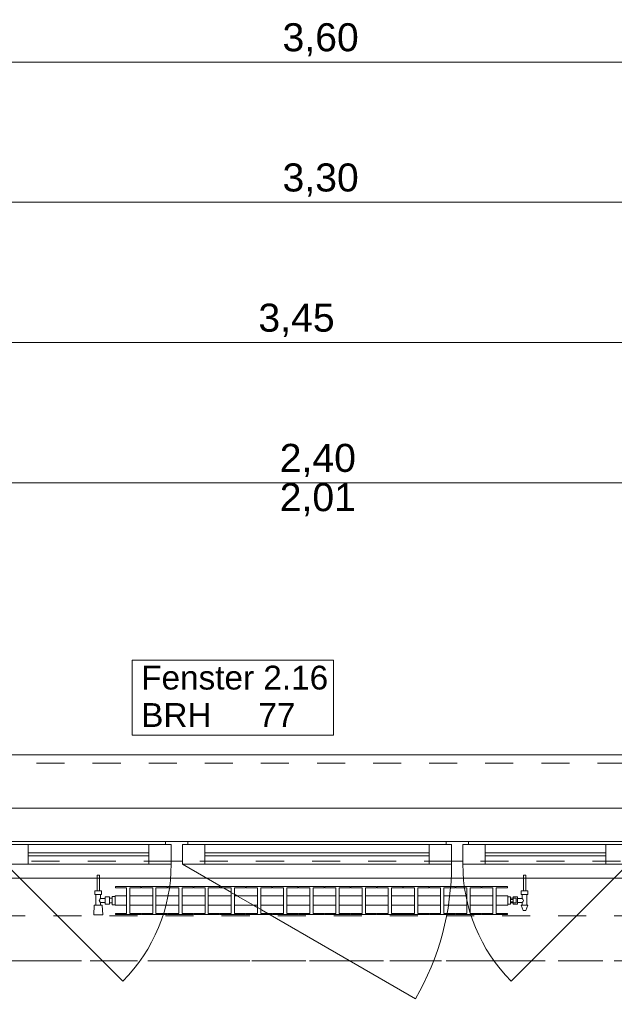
# Model space of a CAD drawing. Header units: metres. Extents: x -4 to 100, y -11 to 17.
# Tile 129 of 256: x 4.86 to 6.98, y 12.99 to 16.51. Entities that reach past the tile are written whole.
import ezdxf

# ---------------------------------------------------------------- set-up
doc = ezdxf.new("R2010")
doc.units = ezdxf.units.M
doc.header["$MEASUREMENT"] = 0
for name, pattern in [('Achse', [0.2, 0.1, -0.05, 0, -0.05]), ('Strichlinie doppelt', [0.546806, 0.264583, -0.105833, 0.070556, -0.105833]), ('Strichlinie eng', [0.115, 0.075, -0.04]), ('Untersicht', [0.1, 0.075, -0.025]), ('Wipeout_Contour', [1, 0, -1])]:
    doc.linetypes.add(name, pattern=pattern)
for name, color, linetype in [('152 - Bemaßung_ Beschriftung.Ausbau', 7, 'Continuous'), ('451 - Universal.Achsen Raster', 7, 'Continuous'), ('603 - Struktur.Bodenplatte_ Decke Roh', 7, 'Continuous'), ('604 - Struktur.Wand Aussen', 7, 'Continuous'), ('608 - Struktur.Träger', 7, 'Continuous'), ('650 - Abdeckung.Fußboden Aufbau', 7, 'Continuous'), ('801 - HKLSE.Heizung_ Klima_ Lüftung', 7, 'Continuous'), ('Neubau_653 - Abdeckung.TB Verkofferung', 7, 'Continuous')]:
    doc.layers.add(name, color=color, linetype=linetype)
doc.styles.add('ERSTELLTER_STIL_2', font='txt')
doc.dimstyles.new('ERSTELLTER_STIL__14', dxfattribs={"dimtxt": 0.1, "dimasz": 0.0532, "dimexe": 0.18, "dimexo": 0.0625, "dimgap": 0, "dimtad": 1, "dimtih": 1, "dimtoh": 1, "dimzin": 0, "dimdsep": 46, "dimtxsty": 'ERSTELLTER_STIL_2', "dimblk": 'ARROWHEAD_2', "dimblk1": 'ARROWHEAD_2', "dimblk2": 'ARROWHEAD_2', "dimcen": 0.09, "dimse1": 1, "dimse2": 1, "dimclrd": 256, "dimclre": 256, "dimclrt": 256, "dimazin": 0, "dimtfac": 1, "dimtdec": 4, "dimtmove": 0, "dimatfit": 3, "dimfxl": 1, "dimtolj": 1, "dimtzin": 0, "dimarcsym": 0})
doc.dimstyles.new('ERSTELLTER_STIL__3', dxfattribs={"dimtxt": 0.1, "dimasz": 0.0532, "dimexe": 0.18, "dimexo": 0.0625, "dimgap": 0, "dimtad": 1, "dimzin": 0, "dimdsep": 46, "dimtxsty": 'ERSTELLTER_STIL_2', "dimblk": 'ARROWHEAD_2', "dimblk1": 'ARROWHEAD_2', "dimblk2": 'ARROWHEAD_2', "dimcen": 0.09, "dimse1": 1, "dimse2": 1, "dimclrd": 7, "dimclre": 7, "dimclrt": 7, "dimazin": 0, "dimtfac": 1, "dimtdec": 4, "dimtmove": 0, "dimatfit": 3, "dimfxl": 1, "dimtolj": 1, "dimtzin": 0, "dimarcsym": 0})
doc.dimstyles.new('ERSTELLTER_STIL__5', dxfattribs={"dimtxt": 0.1, "dimasz": 0.0532, "dimexe": 0.18, "dimexo": 0.0625, "dimgap": 0, "dimtad": 1, "dimtih": 1, "dimtoh": 1, "dimzin": 0, "dimdsep": 46, "dimtxsty": 'ERSTELLTER_STIL_2', "dimblk": 'ARROWHEAD_2', "dimblk1": 'ARROWHEAD_2', "dimblk2": 'ARROWHEAD_2', "dimcen": 0.09, "dimse1": 1, "dimse2": 1, "dimclrd": 7, "dimclre": 7, "dimclrt": 7, "dimazin": 0, "dimtfac": 1, "dimtdec": 4, "dimtmove": 0, "dimatfit": 3, "dimfxl": 1, "dimtolj": 1, "dimtzin": 0, "dimarcsym": 0})

# ---------------------------------------------------------------- blocks, each defined once
blk = doc.blocks.new('*D285')
at = {"layer": '152 - Bemaßung_ Beschriftung.Ausbau', "color": 7, "linetype": 'Continuous', "lineweight": 5}
for p, q in [((4.7402, 14.89), (4.6998, 14.82)), ((4.72, 14.8025), (4.72, 14.9075)), ((7.1402, 14.89), (7.0998, 14.82)), ((7.12, 14.8025), (7.12, 14.9075)), ((3.52, 14.855), (4.72, 14.855)), ((4.72, 14.855), (7.12, 14.855)), ((7.12, 14.855), (8.32, 14.855))]:
    blk.add_line(p, q, dxfattribs=at)
at = {"layer": '152 - Bemaßung_ Beschriftung.Ausbau', "color": 7, "lineweight": 5, "char_height": 0.1, "attachment_point": 7, "style": 'ERSTELLTER_STIL_2'}
for s, insert in [('\\A1;{\\pql;\\fArial|b0|i0|c0|p38;2,40}', (5.787, 14.875)), ('\\A1;{\\pql;\\fArial|b0|i0|c0|p38;2,01}', (5.787, 14.735))]:
    blk.add_mtext(s, dxfattribs=dict(at, insert=insert))
blk = doc.blocks.new('ARROWHEAD_2')
at = {"color": 0, "linetype": 'Continuous', "lineweight": 0}
for p, q in [((0, 0), (-1, 0)), ((-0.378, -0.655), (0.378, 0.655))]:
    blk.add_line(p, q, dxfattribs=at)
blk = doc.blocks.new('*D320')
at = {"layer": '152 - Bemaßung_ Beschriftung.Ausbau', "color": 7, "linetype": 'Continuous', "lineweight": 5}
for p, q in [((4.2152, 15.39), (4.1748, 15.32)), ((4.195, 15.3025), (4.195, 15.4075)), ((7.6652, 15.39), (7.6248, 15.32)), ((7.645, 15.3025), (7.645, 15.4075)), ((4.045, 15.355), (4.195, 15.355)), ((4.195, 15.355), (7.645, 15.355)), ((7.645, 15.355), (7.795, 15.355))]:
    blk.add_line(p, q, dxfattribs=at)
at = {"layer": '152 - Bemaßung_ Beschriftung.Ausbau', "color": 7, "lineweight": 5, "char_height": 0.1, "attachment_point": 7, "style": 'ERSTELLTER_STIL_2'}
for s, insert in [('\\A1;{\\pql;\\fArial|b0|i0|c0|p38;3,45}', (5.7111, 15.375)), ('\\A1;{\\pql;\\fArial|b0|i0|c0|p38;15}', (7.473, 15.375))]:
    blk.add_mtext(s, dxfattribs=dict(at, insert=insert))
blk = doc.blocks.new('*D357')
at = {"layer": '152 - Bemaßung_ Beschriftung.Ausbau', "color": 7, "linetype": 'Continuous', "lineweight": 5}
for p, q in [((4.28, 15.8025), (4.28, 15.9075)), ((7.58, 15.8025), (7.58, 15.9075)), ((4.3002, 15.89), (4.2598, 15.82)), ((7.6002, 15.89), (7.5598, 15.82)), ((3.98, 15.855), (4.28, 15.855)), ((4.28, 15.855), (7.58, 15.855)), ((7.58, 15.855), (7.88, 15.855))]:
    blk.add_line(p, q, dxfattribs=at)
at = {"layer": '152 - Bemaßung_ Beschriftung.Ausbau', "color": 7, "lineweight": 5, "insert": (5.797, 15.875), "char_height": 0.1, "attachment_point": 7, "style": 'ERSTELLTER_STIL_2'}
blk.add_mtext('\\A1;{\\pql;\\fArial|b0|i0|c0|p38;3,30}', dxfattribs=at)
blk = doc.blocks.new('*D395')
at = {"layer": '152 - Bemaßung_ Beschriftung.Ausbau', "color": 160, "linetype": 'Continuous', "lineweight": 5, "true_color": 0x3232ff}
for p, q in [((4.13, 16.3025), (4.13, 16.4075)), ((4.1502, 16.39), (4.1098, 16.32)), ((7.7502, 16.39), (7.7098, 16.32)), ((0.53, 16.355), (4.13, 16.355)), ((4.13, 16.355), (7.73, 16.355))]:
    blk.add_line(p, q, dxfattribs=at)
at = {"layer": '152 - Bemaßung_ Beschriftung.Ausbau', "color": 160, "lineweight": 5, "true_color": 0x3232ff, "insert": (5.797, 16.375), "char_height": 0.1, "attachment_point": 7, "style": 'ERSTELLTER_STIL_2'}
blk.add_mtext('\\A1;{\\pql;\\fArial|b0|i0|c0|p38;3,60}', dxfattribs=at)
blk = doc.blocks.new('*D396')
at = {"layer": '152 - Bemaßung_ Beschriftung.Ausbau', "color": 160, "linetype": 'Continuous', "lineweight": 5, "true_color": 0x3232ff}
for p, q in [((7.73, 16.3025), (7.73, 16.4075)), ((11.33, 16.3025), (11.33, 16.4075)), ((7.7502, 16.39), (7.7098, 16.32)), ((11.3502, 16.39), (11.3098, 16.32)), ((4.13, 16.355), (7.73, 16.355)), ((7.73, 16.355), (11.33, 16.355)), ((11.33, 16.355), (14.93, 16.355))]:
    blk.add_line(p, q, dxfattribs=at)
at = {"layer": '152 - Bemaßung_ Beschriftung.Ausbau', "color": 160, "lineweight": 5, "true_color": 0x3232ff, "insert": (9.397, 16.375), "char_height": 0.1, "attachment_point": 7, "style": 'ERSTELLTER_STIL_2'}
blk.add_mtext('\\A1;{\\pql;\\fArial|b0|i0|c0|p38;3,60}', dxfattribs=at)
blk = doc.blocks.new('*D424')
at = {"layer": '152 - Bemaßung_ Beschriftung.Ausbau', "color": 7, "linetype": 'Continuous', "lineweight": 5}
for p, q in [((-1.71, 13.4752), (-1.64, 13.4348)), ((-1.675, 8.2275), (-1.675, 13.455)), ((-1.6225, 8.2275), (-1.7275, 8.2275)), ((-1.71, 8.2477), (-1.64, 8.2073)), ((-1.675, 8.0775), (-1.675, 8.2275))]:
    blk.add_line(p, q, dxfattribs=at)
at = {"layer": '152 - Bemaßung_ Beschriftung.Ausbau', "color": 7, "lineweight": 5, "insert": (-1.6756, 10.6581), "char_height": 0.1, "attachment_point": 7, "rotation": 90, "style": 'ERSTELLTER_STIL_2'}
blk.add_mtext('\\A1;{\\pql;\\fArial|b0|i0|c0|p38;5,22\\fArial|b0|i0|c0|p38;\\A1{\\H.66x;\\S75^  ;}}', dxfattribs=at)

msp = doc.modelspace()

# ---------------------------------------------------------------- linework, layer by layer
at = {"layer": '451 - Universal.Achsen Raster', "color": 160, "linetype": 'Strichlinie doppelt', "lineweight": 9, "true_color": 0x3232ff}
msp.add_line((64.935, 13.15), (-3.175, 13.15), dxfattribs=at)
at = {"layer": '603 - Struktur.Bodenplatte_ Decke Roh', "color": 7, "linetype": 'Continuous', "lineweight": 18, "flags": 128}
msp.add_lwpolyline([(47.48, 13.695), (14.78, 13.695), (14.78, 13.455), (14.78, 13), (14.84, 13), (14.84, 8.585), (13.03, 8.585), (13.03, 8.725), (11.41, 8.725), (11.41, 13), (11.48, 13), (11.48, 13.455), (11.48, 13.695), (-0.015, 13.695)], dxfattribs=at)
at = {"layer": '604 - Struktur.Wand Aussen', "color": 7, "linetype": 'Continuous', "lineweight": 9}
msp.add_line((7.02, 13.885), (4.82, 13.885), dxfattribs=at)
at = {"layer": '604 - Struktur.Wand Aussen', "color": 7, "linetype": 'Strichlinie eng', "lineweight": 9}
msp.add_line((7.02, 13.855), (4.82, 13.855), dxfattribs=at)
at = {"layer": '604 - Struktur.Wand Aussen', "color": 7, "linetype": 'Continuous', "lineweight": 13}
for p, q in [((4.81, 13.565), (4.89, 13.565)), ((4.83, 13.575), (5.38, 13.575)), ((4.89, 13.565), (5.32, 13.565)), ((4.89, 13.565), (4.89, 13.495)), ((5.32, 13.495), (5.32, 13.565)), ((5.32, 13.565), (5.4, 13.565)), ((5.38, 13.565), (5.38, 13.575)), ((5.38, 13.575), (5.42, 13.575)), ((5.4, 13.565), (5.38, 13.565)), ((5.4, 13.505), (5.4, 13.565)), ((5.4, 13.565), (5.4, 13.495)), ((5.42, 13.575), (5.46, 13.575)), ((5.46, 13.565), (5.44, 13.565)), ((5.44, 13.565), (5.44, 13.505)), ((5.44, 13.495), (5.44, 13.565)), ((5.44, 13.565), (5.52, 13.565)), ((5.46, 13.575), (6.38, 13.575)), ((5.46, 13.575), (5.46, 13.565)), ((5.52, 13.565), (6.32, 13.565)), ((5.52, 13.565), (5.52, 13.495)), ((6.32, 13.495), (6.32, 13.565)), ((6.32, 13.565), (6.4, 13.565)), ((6.38, 13.565), (6.38, 13.575)), ((6.38, 13.575), (6.42, 13.575)), ((6.4, 13.565), (6.38, 13.565)), ((6.4, 13.505), (6.4, 13.565)), ((6.4, 13.565), (6.4, 13.495)), ((6.42, 13.575), (6.46, 13.575)), ((6.46, 13.565), (6.44, 13.565)), ((6.44, 13.565), (6.44, 13.505)), ((6.44, 13.495), (6.44, 13.565)), ((6.44, 13.565), (6.52, 13.565)), ((6.46, 13.575), (7.01, 13.575)), ((6.46, 13.575), (6.46, 13.565)), ((6.52, 13.565), (6.95, 13.565)), ((6.52, 13.565), (6.52, 13.495)), ((6.95, 13.495), (6.95, 13.565)), ((6.95, 13.565), (7.03, 13.565)), ((4.89, 13.535), (5.32, 13.535)), ((5.32, 13.525), (4.89, 13.525)), ((5.52, 13.535), (6.32, 13.535)), ((6.32, 13.525), (5.52, 13.525)), ((6.52, 13.535), (6.95, 13.535)), ((6.95, 13.525), (6.52, 13.525)), ((4.89, 13.495), (4.81, 13.495)), ((5.32, 13.495), (4.89, 13.495)), ((5.4, 13.495), (5.32, 13.495)), ((5.42, 13.505), (5.4, 13.505)), ((5.44, 13.505), (5.42, 13.505)), ((5.52, 13.495), (5.44, 13.495)), ((6.32, 13.495), (5.52, 13.495)), ((6.4, 13.495), (6.32, 13.495)), ((6.42, 13.505), (6.4, 13.505)), ((6.44, 13.505), (6.42, 13.505)), ((6.52, 13.495), (6.44, 13.495)), ((6.95, 13.495), (6.52, 13.495)), ((7.03, 13.495), (6.95, 13.495))]:
    msp.add_line(p, q, dxfattribs=at)
at = {"layer": '604 - Struktur.Wand Aussen', "color": 7, "linetype": 'Continuous', "lineweight": 9, "flags": 128}
msp.add_lwpolyline([(5.2606, 13.955), (5.9794, 13.955), (5.9794, 14.0886), (5.9794, 14.2221), (5.2606, 14.2221), (5.2606, 14.0886)], close=True, dxfattribs=at)
at = {"layer": '608 - Struktur.Träger', "color": 7, "linetype": 'Achse', "lineweight": 9}
msp.add_line((0.38, 13.15), (11.48, 13.15), dxfattribs=at)
at = {"layer": '650 - Abdeckung.Fußboden Aufbau', "color": 7, "linetype": 'Continuous', "lineweight": 13, "flags": 128}
msp.add_lwpolyline([(7.57, 8.2275), (7.57, 8.51), (7.645, 8.51), (7.645, 12.99), (7.57, 12.99), (7.57, 13.445), (4.29, 13.445), (4.29, 12.99), (4.195, 12.99)], dxfattribs=at)
at = {"layer": 'Neubau_653 - Abdeckung.TB Verkofferung', "color": 1, "linetype": 'Untersicht', "lineweight": 9}
msp.add_line((0.7025, 13.505), (11.25, 13.505), dxfattribs=at)

# ---------------------------------------------------------------- texts
at = {"layer": '604 - Struktur.Wand Aussen', "color": 7, "lineweight": 9, "char_height": 0.085, "style": 'ERSTELLTER_STIL_2'}
for s, insert, attachment_point in [('\\A1;{\\pql;\\pt0;\\fArial|b0|i0|c0|p38;Fenster 2.16}', (5.2932, 14.1163), 7), ('\\A1;{\\pql;\\pt0;\\fArial|b0|i0|c0|p38;}', (5.8399, 14.0886), 1), ('\\A1;{\\pql;\\pt0;\\fArial|b0|i0|c0|p38;BRH}', (5.2932, 14.0691), 1), ('\\A1;{\\pql;\\pt0,0.05;\\fArial|b0|i0|c0|p38;77\\fArial|b0|i0|c0|p38;\\A1{\\H.66x;\\S^  ;}\\fArial|b0|i0|c0|p38;\\fArial|b0|i0|c0|p38;\\A1{\\H.66x;\\S^  ;}}', (5.7109, 14.0691), 1)]:
    msp.add_mtext(s, dxfattribs=dict(at, insert=insert, attachment_point=attachment_point))

# ---------------------------------------------------------------- dimensions: what is measured, and where the dimension line sits
at = {"layer": '152 - Bemaßung_ Beschriftung.Ausbau', "color": 160, "linetype": 'Continuous', "lineweight": 5, "true_color": 0x3232ff}
for base, p1, p2, picture, middle in [((7.73, 16.355), (4.13, 16.355), (7.73, 16.355), '*D395', (5.9268, 16.425)), ((11.33, 16.355), (7.73, 16.355), (11.33, 16.355), '*D396', (9.5268, 16.425))]:
    dim = msp.add_linear_dim(base=base, p1=p1, p2=p2, angle=0, dimstyle='ERSTELLTER_STIL__14', dxfattribs=at)
    dim.commit()
    dim.dimension.update_dxf_attribs({"geometry": picture, "text_midpoint": middle, "dimtype": 160})
at = {"layer": '152 - Bemaßung_ Beschriftung.Ausbau', "color": 7, "linetype": 'Continuous', "lineweight": 5}
dim = msp.add_linear_dim(base=(7.12, 14.855), p1=(4.72, 13.575), p2=(7.12, 13.575), angle=0, dimstyle='ERSTELLTER_STIL__5', dxfattribs=at)
dim.commit()
dim.dimension.update_dxf_attribs({"geometry": '*D285', "text_midpoint": (5.9169, 14.925), "dimtype": 160})

# ---------------------------------------------------------------- next in the draw order: wipeouts: each hides what was drawn before it
at = {"color": 254, "linetype": 'Wipeout_Contour', "lineweight": 0, "ltscale": 3565.051004}
msp.add_wipeout([(5.2, 13.3817), (5.2, 13.3483), (5.2408, 13.3483), (5.2408, 13.3192), (5.2012, 13.3192), (5.2012, 13.315), (5.2922, 13.315), (5.2922, 13.3192), (5.2525, 13.3192), (5.2525, 13.3483), (5.3342, 13.3483), (5.3342, 13.3192), (5.2945, 13.3192), (5.2945, 13.315), (5.3855, 13.315), (5.3855, 13.3192), (5.3458, 13.3192), (5.3458, 13.3483), (5.4275, 13.3483), (5.4275, 13.3192), (5.3878, 13.3192), (5.3878, 13.315), (5.4788, 13.315), (5.4788, 13.3192), (5.4392, 13.3192), (5.4392, 13.3483), (5.5208, 13.3483), (5.5208, 13.3192), (5.4812, 13.3192), (5.4812, 13.315), (5.5722, 13.315), (5.5722, 13.3192), (5.5325, 13.3192), (5.5325, 13.3483), (5.6142, 13.3483), (5.6142, 13.3192), (5.5745, 13.3192), (5.5745, 13.315), (5.6655, 13.315), (5.6655, 13.3192), (5.6258, 13.3192), (5.6258, 13.3483), (5.7075, 13.3483), (5.7075, 13.3192), (5.6678, 13.3192), (5.6678, 13.315), (5.7588, 13.315), (5.7588, 13.3192), (5.7192, 13.3192), (5.7192, 13.3483), (5.8008, 13.3483), (5.8008, 13.3192), (5.7612, 13.3192), (5.7612, 13.315), (5.8522, 13.315), (5.8522, 13.3192), (5.8125, 13.3192), (5.8125, 13.3483), (5.8942, 13.3483), (5.8942, 13.3192), (5.8545, 13.3192), (5.8545, 13.315), (5.9455, 13.315), (5.9455, 13.3192), (5.9058, 13.3192), (5.9058, 13.3483), (5.9875, 13.3483), (5.9875, 13.3192), (5.9478, 13.3192), (5.9478, 13.315), (6.0388, 13.315), (6.0388, 13.3192), (5.9992, 13.3192), (5.9992, 13.3483), (6.0808, 13.3483), (6.0808, 13.3192), (6.0412, 13.3192), (6.0412, 13.315), (6.1322, 13.315), (6.1322, 13.3192), (6.0925, 13.3192), (6.0925, 13.3483), (6.1742, 13.3483), (6.1742, 13.3192), (6.1345, 13.3192), (6.1345, 13.315), (6.2255, 13.315), (6.2255, 13.3192), (6.1858, 13.3192), (6.1858, 13.3483), (6.2675, 13.3483), (6.2675, 13.3192), (6.2278, 13.3192), (6.2278, 13.315), (6.3188, 13.315), (6.3188, 13.3192), (6.2792, 13.3192), (6.2792, 13.3483), (6.3608, 13.3483), (6.3608, 13.3192), (6.3212, 13.3192), (6.3212, 13.315), (6.4122, 13.315), (6.4122, 13.3192), (6.3725, 13.3192), (6.3725, 13.3483), (6.4542, 13.3483), (6.4542, 13.3192), (6.4145, 13.3192), (6.4145, 13.315), (6.5055, 13.315), (6.5055, 13.3192), (6.4658, 13.3192), (6.4658, 13.3483), (6.5475, 13.3483), (6.5475, 13.3192), (6.5078, 13.3192), (6.5078, 13.315), (6.5988, 13.315), (6.5988, 13.3192), (6.5592, 13.3192), (6.5592, 13.3483), (6.6, 13.3483), (6.6, 13.3817), (6.5592, 13.3817), (6.5592, 13.4108), (6.5988, 13.4108), (6.5988, 13.415), (6.5078, 13.415), (6.5078, 13.4108), (6.5475, 13.4108), (6.5475, 13.3817), (6.4658, 13.3817), (6.4658, 13.4108), (6.5055, 13.4108), (6.5055, 13.415), (6.4145, 13.415), (6.4145, 13.4108), (6.4542, 13.4108), (6.4542, 13.3817), (6.3725, 13.3817), (6.3725, 13.4108), (6.4122, 13.4108), (6.4122, 13.415), (6.3212, 13.415), (6.3212, 13.4108), (6.3608, 13.4108), (6.3608, 13.3817), (6.2792, 13.3817), (6.2792, 13.4108), (6.3188, 13.4108), (6.3188, 13.415), (6.2278, 13.415), (6.2278, 13.4108), (6.2675, 13.4108), (6.2675, 13.3817), (6.1858, 13.3817), (6.1858, 13.4108), (6.2255, 13.4108), (6.2255, 13.415), (6.1345, 13.415), (6.1345, 13.4108), (6.1742, 13.4108), (6.1742, 13.3817), (6.0925, 13.3817), (6.0925, 13.4108), (6.1322, 13.4108), (6.1322, 13.415), (6.0412, 13.415), (6.0412, 13.4108), (6.0808, 13.4108), (6.0808, 13.3817), (5.9992, 13.3817), (5.9992, 13.4108), (6.0388, 13.4108), (6.0388, 13.415), (5.9478, 13.415), (5.9478, 13.4108), (5.9875, 13.4108), (5.9875, 13.3817), (5.9058, 13.3817), (5.9058, 13.4108), (5.9455, 13.4108), (5.9455, 13.415), (5.8545, 13.415), (5.8545, 13.4108), (5.8942, 13.4108), (5.8942, 13.3817), (5.8125, 13.3817), (5.8125, 13.4108), (5.8522, 13.4108), (5.8522, 13.415), (5.7612, 13.415), (5.7612, 13.4108), (5.8008, 13.4108), (5.8008, 13.3817), (5.7192, 13.3817), (5.7192, 13.4108), (5.7588, 13.4108), (5.7588, 13.415), (5.6678, 13.415), (5.6678, 13.4108), (5.7075, 13.4108), (5.7075, 13.3817), (5.6258, 13.3817), (5.6258, 13.4108), (5.6655, 13.4108), (5.6655, 13.415), (5.5745, 13.415), (5.5745, 13.4108), (5.6142, 13.4108), (5.6142, 13.3817), (5.5325, 13.3817), (5.5325, 13.4108), (5.5722, 13.4108), (5.5722, 13.415), (5.4812, 13.415), (5.4812, 13.4108), (5.5208, 13.4108), (5.5208, 13.3817), (5.4392, 13.3817), (5.4392, 13.4108), (5.4788, 13.4108), (5.4788, 13.415), (5.3878, 13.415), (5.3878, 13.4108), (5.4275, 13.4108), (5.4275, 13.3817), (5.3458, 13.3817), (5.3458, 13.4108), (5.3855, 13.4108), (5.3855, 13.415), (5.2945, 13.415), (5.2945, 13.4108), (5.3342, 13.4108), (5.3342, 13.3817), (5.2525, 13.3817), (5.2525, 13.4108), (5.2922, 13.4108), (5.2922, 13.415), (5.2012, 13.415), (5.2012, 13.4108), (5.2408, 13.4108), (5.2408, 13.3817)], dxfattribs=at).dxf.layer = '801 - HKLSE.Heizung_ Klima_ Lüftung'

# ---------------------------------------------------------------- next in the draw order: linework, layer by layer
at = {"layer": '604 - Struktur.Wand Aussen', "color": 7, "linetype": 'Continuous', "lineweight": 9}
msp.add_line((5.44, 13.495), (6.2714, 13.015), dxfattribs=at)
for centre, radius, start in [((4.81, 13.495), 0.59, 315), ((5.44, 13.495), 0.96, 330)]:
    msp.add_arc(centre, radius, start, 0, dxfattribs=at)
at = {"layer": '801 - HKLSE.Heizung_ Klima_ Lüftung', "color": 7, "linetype": 'Continuous', "lineweight": 5}
for p, q in [((5.2922, 13.4108), (5.2922, 13.415)), ((5.2945, 13.415), (5.2945, 13.4108)), ((5.3855, 13.415), (5.2945, 13.415)), ((5.2945, 13.415), (5.2945, 13.4108)), ((5.3855, 13.4108), (5.3855, 13.415)), ((5.3855, 13.4108), (5.3855, 13.415)), ((5.4788, 13.415), (5.3878, 13.415)), ((5.3878, 13.415), (5.3878, 13.4108)), ((5.4788, 13.4108), (5.4788, 13.415)), ((5.4788, 13.4108), (5.4788, 13.415)), ((5.5722, 13.415), (5.4812, 13.415)), ((5.4812, 13.415), (5.4812, 13.4108)), ((5.5722, 13.4108), (5.5722, 13.415)), ((5.5745, 13.415), (5.5745, 13.4108)), ((5.6655, 13.415), (5.5745, 13.415)), ((5.5745, 13.415), (5.5745, 13.4108)), ((5.6655, 13.4108), (5.6655, 13.415)), ((5.6655, 13.4108), (5.6655, 13.415)), ((5.7588, 13.415), (5.6678, 13.415)), ((5.6678, 13.415), (5.6678, 13.4108)), ((5.7588, 13.4108), (5.7588, 13.415)), ((5.7612, 13.415), (5.7612, 13.4108)), ((5.8522, 13.415), (5.7612, 13.415)), ((5.7612, 13.415), (5.7612, 13.4108)), ((5.8522, 13.4108), (5.8522, 13.415)), ((5.9455, 13.415), (5.8545, 13.415)), ((5.8545, 13.415), (5.8545, 13.4108)), ((5.9455, 13.4108), (5.9455, 13.415)), ((5.9455, 13.4108), (5.9455, 13.415)), ((6.0388, 13.415), (5.9478, 13.415)), ((5.9478, 13.415), (5.9478, 13.4108)), ((6.0388, 13.4108), (6.0388, 13.415)), ((6.0388, 13.4108), (6.0388, 13.415)), ((6.0412, 13.415), (6.0412, 13.4108)), ((6.1322, 13.415), (6.0412, 13.415)), ((6.0412, 13.415), (6.0412, 13.4108)), ((6.1322, 13.4108), (6.1322, 13.415)), ((6.2255, 13.415), (6.1345, 13.415)), ((6.1345, 13.415), (6.1345, 13.4108)), ((6.2255, 13.4108), (6.2255, 13.415)), ((6.3188, 13.415), (6.2278, 13.415)), ((6.2278, 13.415), (6.2278, 13.4108)), ((6.3188, 13.4108), (6.3188, 13.415)), ((6.3188, 13.4108), (6.3188, 13.415)), ((6.3212, 13.415), (6.3212, 13.4108)), ((6.4122, 13.415), (6.3212, 13.415)), ((6.3212, 13.415), (6.3212, 13.4108)), ((6.4122, 13.4108), (6.4122, 13.415)), ((6.4145, 13.415), (6.4145, 13.4108)), ((6.5055, 13.415), (6.4145, 13.415)), ((6.4145, 13.415), (6.4145, 13.4108)), ((6.5055, 13.4108), (6.5055, 13.415)), ((6.5055, 13.4108), (6.5055, 13.415)), ((6.5078, 13.415), (6.5078, 13.4108)), ((6.5078, 13.415), (6.5078, 13.4108)), ((5.2408, 13.4108), (5.2408, 13.3192)), ((5.2525, 13.3192), (5.2525, 13.4108)), ((5.2525, 13.4108), (5.2922, 13.4108)), ((5.2525, 13.3817), (5.3342, 13.3817)), ((5.2945, 13.4108), (5.3342, 13.4108)), ((5.3342, 13.4108), (5.3342, 13.3192)), ((5.3458, 13.3192), (5.3458, 13.4108)), ((5.3458, 13.4108), (5.3855, 13.4108)), ((5.3458, 13.3817), (5.4275, 13.3817)), ((5.3878, 13.4108), (5.4275, 13.4108)), ((5.4275, 13.4108), (5.4275, 13.3192)), ((5.4392, 13.3192), (5.4392, 13.4108)), ((5.4392, 13.4108), (5.4788, 13.4108)), ((5.4392, 13.3817), (5.5208, 13.3817)), ((5.4812, 13.4108), (5.5208, 13.4108)), ((5.5208, 13.4108), (5.5208, 13.3192)), ((5.5325, 13.3192), (5.5325, 13.4108)), ((5.5325, 13.4108), (5.5722, 13.4108)), ((5.5325, 13.3817), (5.6142, 13.3817)), ((5.5745, 13.4108), (5.6142, 13.4108)), ((5.6142, 13.4108), (5.6142, 13.3192)), ((5.6258, 13.3192), (5.6258, 13.4108)), ((5.6258, 13.4108), (5.6655, 13.4108)), ((5.6258, 13.3817), (5.7075, 13.3817)), ((5.6678, 13.4108), (5.7075, 13.4108)), ((5.7075, 13.4108), (5.7075, 13.3192)), ((5.7192, 13.3192), (5.7192, 13.4108)), ((5.7192, 13.4108), (5.7588, 13.4108)), ((5.7192, 13.3817), (5.8008, 13.3817)), ((5.7612, 13.4108), (5.8008, 13.4108)), ((5.8008, 13.4108), (5.8008, 13.3192)), ((5.8125, 13.3192), (5.8125, 13.4108)), ((5.8125, 13.4108), (5.8522, 13.4108)), ((5.8125, 13.3817), (5.8942, 13.3817)), ((5.8545, 13.4108), (5.8942, 13.4108)), ((5.8942, 13.4108), (5.8942, 13.3192)), ((5.9058, 13.3192), (5.9058, 13.4108)), ((5.9058, 13.4108), (5.9455, 13.4108)), ((5.9058, 13.3817), (5.9875, 13.3817)), ((5.9478, 13.4108), (5.9875, 13.4108)), ((5.9875, 13.4108), (5.9875, 13.3192)), ((5.9992, 13.3192), (5.9992, 13.4108)), ((5.9992, 13.4108), (6.0388, 13.4108)), ((5.9992, 13.3817), (6.0808, 13.3817)), ((6.0412, 13.4108), (6.0808, 13.4108)), ((6.0808, 13.4108), (6.0808, 13.3192)), ((6.0925, 13.3192), (6.0925, 13.4108)), ((6.0925, 13.4108), (6.1322, 13.4108)), ((6.0925, 13.3817), (6.1742, 13.3817)), ((6.1345, 13.4108), (6.1742, 13.4108)), ((6.1742, 13.4108), (6.1742, 13.3192)), ((6.1858, 13.3192), (6.1858, 13.4108)), ((6.1858, 13.4108), (6.2255, 13.4108)), ((6.1858, 13.3817), (6.2675, 13.3817)), ((6.2278, 13.4108), (6.2675, 13.4108)), ((6.2675, 13.4108), (6.2675, 13.3192)), ((6.2792, 13.3192), (6.2792, 13.4108)), ((6.2792, 13.4108), (6.3188, 13.4108)), ((6.2792, 13.3817), (6.3608, 13.3817)), ((6.3212, 13.4108), (6.3608, 13.4108)), ((6.3608, 13.4108), (6.3608, 13.3192)), ((6.3725, 13.3192), (6.3725, 13.4108)), ((6.3725, 13.4108), (6.4122, 13.4108)), ((6.3725, 13.3817), (6.4542, 13.3817)), ((6.4145, 13.4108), (6.4542, 13.4108)), ((6.4542, 13.4108), (6.4542, 13.3192)), ((6.4658, 13.3192), (6.4658, 13.4108)), ((6.4658, 13.4108), (6.5055, 13.4108)), ((6.4658, 13.3817), (6.5475, 13.3817)), ((6.5078, 13.4108), (6.5475, 13.4108)), ((6.5475, 13.4108), (6.5475, 13.3192)), ((6.5592, 13.3192), (6.5592, 13.4108)), ((5.2525, 13.3483), (5.3342, 13.3483)), ((5.3458, 13.3483), (5.4275, 13.3483)), ((5.4392, 13.3483), (5.5208, 13.3483)), ((5.5325, 13.3483), (5.6142, 13.3483)), ((5.6258, 13.3483), (5.7075, 13.3483)), ((5.7192, 13.3483), (5.8008, 13.3483)), ((5.8125, 13.3483), (5.8942, 13.3483)), ((5.9058, 13.3483), (5.9875, 13.3483)), ((5.9992, 13.3483), (6.0808, 13.3483)), ((6.0925, 13.3483), (6.1742, 13.3483)), ((6.1858, 13.3483), (6.2675, 13.3483)), ((6.2792, 13.3483), (6.3608, 13.3483)), ((6.3725, 13.3483), (6.4542, 13.3483)), ((6.4658, 13.3483), (6.5475, 13.3483)), ((5.2922, 13.3192), (5.2525, 13.3192)), ((5.2922, 13.315), (5.2922, 13.3192)), ((5.2945, 13.3192), (5.2945, 13.315)), ((5.3342, 13.3192), (5.2945, 13.3192)), ((5.2945, 13.3192), (5.2945, 13.315)), ((5.2945, 13.315), (5.3855, 13.315)), ((5.2945, 13.315), (5.3855, 13.315)), ((5.3855, 13.3192), (5.3458, 13.3192)), ((5.3855, 13.315), (5.3855, 13.3192)), ((5.3855, 13.315), (5.3855, 13.3192)), ((5.4275, 13.3192), (5.3878, 13.3192)), ((5.3878, 13.3192), (5.3878, 13.315)), ((5.3878, 13.315), (5.4788, 13.315)), ((5.3878, 13.315), (5.4788, 13.315)), ((5.4788, 13.3192), (5.4392, 13.3192)), ((5.4788, 13.315), (5.4788, 13.3192)), ((5.4788, 13.315), (5.4788, 13.3192)), ((5.5208, 13.3192), (5.4812, 13.3192)), ((5.4812, 13.3192), (5.4812, 13.315)), ((5.4812, 13.315), (5.5722, 13.315)), ((5.4812, 13.315), (5.5722, 13.315)), ((5.5722, 13.3192), (5.5325, 13.3192)), ((5.5722, 13.315), (5.5722, 13.3192)), ((5.5745, 13.3192), (5.5745, 13.315)), ((5.6142, 13.3192), (5.5745, 13.3192)), ((5.5745, 13.3192), (5.5745, 13.315)), ((5.5745, 13.315), (5.6655, 13.315)), ((5.5745, 13.315), (5.6655, 13.315)), ((5.6655, 13.3192), (5.6258, 13.3192)), ((5.6655, 13.315), (5.6655, 13.3192)), ((5.6655, 13.315), (5.6655, 13.3192)), ((5.7075, 13.3192), (5.6678, 13.3192)), ((5.6678, 13.3192), (5.6678, 13.315)), ((5.6678, 13.315), (5.7588, 13.315)), ((5.6678, 13.315), (5.7588, 13.315)), ((5.7588, 13.3192), (5.7192, 13.3192)), ((5.7588, 13.315), (5.7588, 13.3192)), ((5.7612, 13.3192), (5.7612, 13.315)), ((5.8008, 13.3192), (5.7612, 13.3192)), ((5.7612, 13.3192), (5.7612, 13.315)), ((5.7612, 13.315), (5.8522, 13.315)), ((5.7612, 13.315), (5.8522, 13.315)), ((5.8522, 13.3192), (5.8125, 13.3192)), ((5.8522, 13.315), (5.8522, 13.3192)), ((5.8942, 13.3192), (5.8545, 13.3192)), ((5.8545, 13.3192), (5.8545, 13.315)), ((5.8545, 13.315), (5.9455, 13.315)), ((5.8545, 13.315), (5.9455, 13.315)), ((5.9455, 13.3192), (5.9058, 13.3192)), ((5.9455, 13.315), (5.9455, 13.3192)), ((5.9455, 13.315), (5.9455, 13.3192)), ((5.9875, 13.3192), (5.9478, 13.3192)), ((5.9478, 13.3192), (5.9478, 13.315)), ((5.9478, 13.315), (6.0388, 13.315)), ((5.9478, 13.315), (6.0388, 13.315)), ((6.0388, 13.3192), (5.9992, 13.3192)), ((6.0388, 13.315), (6.0388, 13.3192)), ((6.0388, 13.315), (6.0388, 13.3192)), ((6.0412, 13.3192), (6.0412, 13.315)), ((6.0808, 13.3192), (6.0412, 13.3192)), ((6.0412, 13.3192), (6.0412, 13.315)), ((6.0412, 13.315), (6.1322, 13.315)), ((6.0412, 13.315), (6.1322, 13.315)), ((6.1322, 13.3192), (6.0925, 13.3192)), ((6.1322, 13.315), (6.1322, 13.3192)), ((6.1742, 13.3192), (6.1345, 13.3192)), ((6.1345, 13.3192), (6.1345, 13.315)), ((6.1345, 13.315), (6.2255, 13.315)), ((6.1345, 13.315), (6.2255, 13.315)), ((6.2255, 13.3192), (6.1858, 13.3192)), ((6.2255, 13.315), (6.2255, 13.3192)), ((6.2675, 13.3192), (6.2278, 13.3192)), ((6.2278, 13.3192), (6.2278, 13.315)), ((6.2278, 13.315), (6.3188, 13.315)), ((6.2278, 13.315), (6.3188, 13.315)), ((6.3188, 13.3192), (6.2792, 13.3192)), ((6.3188, 13.315), (6.3188, 13.3192)), ((6.3188, 13.315), (6.3188, 13.3192)), ((6.3212, 13.3192), (6.3212, 13.315)), ((6.3608, 13.3192), (6.3212, 13.3192)), ((6.3212, 13.3192), (6.3212, 13.315)), ((6.3212, 13.315), (6.4122, 13.315)), ((6.3212, 13.315), (6.4122, 13.315)), ((6.4122, 13.3192), (6.3725, 13.3192)), ((6.4122, 13.315), (6.4122, 13.3192)), ((6.4145, 13.3192), (6.4145, 13.315)), ((6.4542, 13.3192), (6.4145, 13.3192)), ((6.4145, 13.3192), (6.4145, 13.315)), ((6.4145, 13.315), (6.5055, 13.315)), ((6.4145, 13.315), (6.5055, 13.315)), ((6.5055, 13.3192), (6.4658, 13.3192)), ((6.5055, 13.315), (6.5055, 13.3192)), ((6.5055, 13.315), (6.5055, 13.3192)), ((6.5078, 13.3192), (6.5078, 13.315)), ((6.5475, 13.3192), (6.5078, 13.3192)), ((6.5078, 13.3192), (6.5078, 13.315))]:
    msp.add_line(p, q, dxfattribs=at)

# ---------------------------------------------------------------- next in the draw order: wipeouts: each hides what was drawn before it
at = {"color": 254, "linetype": 'Wipeout_Contour', "lineweight": 0, "ltscale": 456.691684}
msp.add_wipeout([(5.2, 13.3503), (5.2, 13.3797), (5.19, 13.3797), (5.19, 13.373), (5.18, 13.373), (5.18, 13.378), (5.165, 13.378), (5.165, 13.372), (5.148, 13.372), (5.148, 13.386), (5.152, 13.386), (5.152, 13.4), (5.144, 13.4), (5.144, 13.455), (5.136, 13.455), (5.136, 13.4), (5.128, 13.4), (5.128, 13.386), (5.132, 13.386), (5.132, 13.349), (5.126, 13.349), (5.124, 13.314), (5.156, 13.314), (5.154, 13.349), (5.148, 13.349), (5.148, 13.358), (5.165, 13.358), (5.165, 13.352), (5.18, 13.352), (5.18, 13.357), (5.19, 13.357), (5.19, 13.3503)], dxfattribs=at).dxf.layer = '801 - HKLSE.Heizung_ Klima_ Lüftung'
at = {"color": 254, "linetype": 'Wipeout_Contour', "lineweight": 0, "ltscale": 472.615416}
msp.add_wipeout([(6.6, 13.352), (6.61, 13.352), (6.61, 13.357), (6.62, 13.357), (6.62, 13.352), (6.635, 13.352), (6.635, 13.358), (6.652, 13.358), (6.652, 13.349), (6.648, 13.349), (6.655, 13.329), (6.665, 13.329), (6.672, 13.349), (6.668, 13.349), (6.668, 13.386), (6.672, 13.386), (6.672, 13.4), (6.664, 13.4), (6.664, 13.455), (6.656, 13.455), (6.656, 13.4), (6.648, 13.4), (6.648, 13.386), (6.652, 13.386), (6.652, 13.372), (6.635, 13.372), (6.635, 13.378), (6.62, 13.378), (6.62, 13.373), (6.61, 13.373), (6.61, 13.378), (6.6, 13.378)], dxfattribs=at).dxf.layer = '801 - HKLSE.Heizung_ Klima_ Lüftung'

# ---------------------------------------------------------------- next in the draw order: linework, layer by layer
at = {"layer": '604 - Struktur.Wand Aussen', "color": 7, "linetype": 'Continuous', "lineweight": 9}
for p, q in [((4.81, 13.495), (5.2272, 13.0778)), ((7.03, 13.495), (6.6128, 13.0778)), ((7.11, 13.445), (4.73, 13.445))]:
    msp.add_line(p, q, dxfattribs=at)
at = {"layer": '604 - Struktur.Wand Aussen', "color": 7, "linetype": 'Strichlinie eng', "lineweight": 9}
msp.add_line((7.11, 13.445), (4.73, 13.445), dxfattribs=at)
at = {"layer": '604 - Struktur.Wand Aussen', "color": 7, "linetype": 'Continuous', "lineweight": 9}
msp.add_arc((7.03, 13.495), 0.59, 180, 225, dxfattribs=at)
at = {"layer": '608 - Struktur.Träger', "color": 7, "linetype": 'Untersicht', "lineweight": 13}
msp.add_line((0.38, 13.31), (11.48, 13.31), dxfattribs=at)
at = {"layer": '801 - HKLSE.Heizung_ Klima_ Lüftung', "color": 7, "linetype": 'Continuous', "lineweight": 5}
for p, q in [((5.1372, 13.455), (5.136, 13.455)), ((5.136, 13.455), (5.136, 13.4)), ((5.14, 13.455), (5.1372, 13.455)), ((5.1428, 13.455), (5.14, 13.455)), ((5.144, 13.455), (5.1428, 13.455)), ((5.144, 13.455), (5.144, 13.4)), ((6.656, 13.455), (6.6572, 13.455)), ((6.656, 13.455), (6.656, 13.4)), ((6.6572, 13.455), (6.66, 13.455)), ((6.66, 13.455), (6.6628, 13.455)), ((6.6628, 13.455), (6.664, 13.455)), ((6.664, 13.455), (6.664, 13.4)), ((5.2012, 13.415), (5.2012, 13.4108)), ((5.2922, 13.415), (5.2012, 13.415)), ((5.2012, 13.415), (5.2012, 13.4108)), ((6.5988, 13.415), (6.5078, 13.415)), ((6.5988, 13.4108), (6.5988, 13.415)), ((5.134, 13.4), (5.128, 13.4)), ((5.128, 13.4), (5.128, 13.386)), ((5.134, 13.386), (5.128, 13.386)), ((5.132, 13.386), (5.132, 13.349)), ((5.146, 13.4), (5.134, 13.4)), ((5.146, 13.386), (5.134, 13.386)), ((5.1372, 13.4), (5.136, 13.4)), ((5.14, 13.4), (5.1372, 13.4)), ((5.1428, 13.4), (5.14, 13.4)), ((5.144, 13.4), (5.1428, 13.4)), ((5.152, 13.4), (5.146, 13.4)), ((5.152, 13.386), (5.146, 13.386)), ((5.148, 13.386), (5.148, 13.372)), ((5.152, 13.4), (5.152, 13.386)), ((5.165, 13.378), (5.165, 13.3715)), ((5.165, 13.378), (5.18, 13.378)), ((5.18, 13.378), (5.18, 13.3715)), ((5.19, 13.3797), (5.19, 13.365)), ((5.19, 13.3797), (5.2, 13.3797)), ((5.19, 13.3797), (5.19, 13.365)), ((5.19, 13.3797), (5.2, 13.3797)), ((5.2, 13.3817), (5.2, 13.3768)), ((5.2, 13.3817), (5.2408, 13.3817)), ((5.2012, 13.4108), (5.2408, 13.4108)), ((6.5592, 13.4108), (6.5988, 13.4108)), ((6.5592, 13.3817), (6.6, 13.3817)), ((6.6, 13.3817), (6.6, 13.3768)), ((6.6, 13.378), (6.61, 13.378)), ((6.61, 13.378), (6.61, 13.365)), ((6.62, 13.373), (6.62, 13.378)), ((6.62, 13.378), (6.62, 13.3715)), ((6.635, 13.378), (6.62, 13.378)), ((6.635, 13.378), (6.635, 13.3715)), ((6.648, 13.4), (6.654, 13.4)), ((6.648, 13.4), (6.648, 13.386)), ((6.648, 13.386), (6.654, 13.386)), ((6.652, 13.386), (6.652, 13.372)), ((6.654, 13.4), (6.666, 13.4)), ((6.654, 13.386), (6.666, 13.386)), ((6.656, 13.4), (6.6572, 13.4)), ((6.6572, 13.4), (6.66, 13.4)), ((6.66, 13.4), (6.6628, 13.4)), ((6.6628, 13.4), (6.664, 13.4)), ((6.666, 13.4), (6.672, 13.4)), ((6.666, 13.386), (6.672, 13.386)), ((6.668, 13.386), (6.668, 13.349)), ((6.672, 13.4), (6.672, 13.386)), ((5.126, 13.349), (5.124, 13.314)), ((5.1301, 13.349), (5.126, 13.349)), ((5.14, 13.349), (5.1301, 13.349)), ((5.1499, 13.349), (5.14, 13.349)), ((5.1453, 13.3679), (5.1439, 13.365)), ((5.1439, 13.365), (5.1453, 13.3621)), ((5.1463, 13.3699), (5.1458, 13.3689)), ((5.1458, 13.3611), (5.1463, 13.3601)), ((5.148, 13.372), (5.1463, 13.3699)), ((5.1463, 13.3601), (5.148, 13.358)), ((5.148, 13.372), (5.165, 13.372)), ((5.148, 13.358), (5.148, 13.349)), ((5.148, 13.358), (5.165, 13.358)), ((5.154, 13.349), (5.1499, 13.349)), ((5.154, 13.349), (5.156, 13.314)), ((5.165, 13.3715), (5.165, 13.3585)), ((5.165, 13.3585), (5.165, 13.352)), ((5.165, 13.352), (5.18, 13.352)), ((5.18, 13.373), (5.19, 13.373)), ((5.18, 13.3715), (5.18, 13.3585)), ((5.18, 13.3585), (5.18, 13.352)), ((5.18, 13.357), (5.19, 13.357)), ((5.19, 13.373), (5.19, 13.3707)), ((5.19, 13.3707), (5.19, 13.365)), ((5.19, 13.365), (5.19, 13.3503)), ((5.19, 13.365), (5.19, 13.3503)), ((5.19, 13.365), (5.19, 13.3593)), ((5.19, 13.3593), (5.19, 13.357)), ((5.19, 13.3503), (5.2, 13.3503)), ((5.19, 13.3503), (5.2, 13.3503)), ((5.19, 13.3503), (5.2, 13.3503)), ((5.19, 13.3503), (5.2, 13.3503)), ((5.2, 13.3768), (5.2, 13.365)), ((5.2, 13.365), (5.2, 13.3532)), ((5.2, 13.3532), (5.2, 13.3483)), ((5.2, 13.3483), (5.2408, 13.3483)), ((6.5592, 13.3483), (6.6, 13.3483)), ((6.6, 13.3768), (6.6, 13.365)), ((6.6, 13.365), (6.6, 13.3532)), ((6.6, 13.3532), (6.6, 13.3483)), ((6.6, 13.352), (6.61, 13.352)), ((6.6, 13.352), (6.61, 13.352)), ((6.6, 13.352), (6.61, 13.352)), ((6.6, 13.352), (6.61, 13.352)), ((6.62, 13.373), (6.61, 13.373)), ((6.61, 13.3693), (6.62, 13.3693)), ((6.61, 13.365), (6.61, 13.352)), ((6.61, 13.3607), (6.62, 13.3607)), ((6.62, 13.357), (6.61, 13.357)), ((6.62, 13.373), (6.62, 13.3707)), ((6.62, 13.373), (6.63, 13.373)), ((6.62, 13.373), (6.62, 13.3707)), ((6.62, 13.3715), (6.62, 13.3693)), ((6.62, 13.3707), (6.62, 13.365)), ((6.62, 13.3707), (6.62, 13.3693)), ((6.62, 13.3693), (6.62, 13.365)), ((6.62, 13.365), (6.62, 13.3607)), ((6.62, 13.365), (6.62, 13.3593)), ((6.62, 13.3607), (6.62, 13.3585)), ((6.62, 13.3607), (6.62, 13.3593)), ((6.62, 13.3593), (6.62, 13.357)), ((6.62, 13.3593), (6.62, 13.357)), ((6.62, 13.3585), (6.62, 13.352)), ((6.62, 13.357), (6.63, 13.357)), ((6.62, 13.352), (6.62, 13.357)), ((6.635, 13.352), (6.62, 13.352)), ((6.63, 13.373), (6.63, 13.3707)), ((6.63, 13.3707), (6.63, 13.365)), ((6.63, 13.365), (6.63, 13.3593)), ((6.63, 13.3593), (6.63, 13.357)), ((6.652, 13.372), (6.635, 13.372)), ((6.635, 13.3715), (6.635, 13.3585)), ((6.635, 13.3585), (6.635, 13.352)), ((6.652, 13.358), (6.635, 13.358)), ((6.648, 13.349), (6.6515, 13.349)), ((6.648, 13.349), (6.655, 13.329)), ((6.6515, 13.349), (6.66, 13.349)), ((6.652, 13.372), (6.6537, 13.3699)), ((6.6537, 13.3601), (6.652, 13.358)), ((6.652, 13.358), (6.652, 13.349)), ((6.6537, 13.3699), (6.6542, 13.3689)), ((6.6542, 13.3611), (6.6537, 13.3601)), ((6.6547, 13.3679), (6.6561, 13.365)), ((6.6561, 13.365), (6.6547, 13.3621)), ((6.66, 13.349), (6.6685, 13.349)), ((6.672, 13.349), (6.665, 13.329)), ((6.6685, 13.349), (6.672, 13.349)), ((5.1287, 13.314), (5.124, 13.314)), ((5.124, 13.314), (5.1287, 13.314)), ((5.14, 13.314), (5.1287, 13.314)), ((5.1287, 13.314), (5.14, 13.314)), ((5.1513, 13.314), (5.14, 13.314)), ((5.14, 13.314), (5.1513, 13.314)), ((5.1513, 13.314), (5.156, 13.314)), ((5.156, 13.314), (5.1513, 13.314)), ((5.2012, 13.3192), (5.2012, 13.315)), ((5.2408, 13.3192), (5.2012, 13.3192)), ((5.2012, 13.3192), (5.2012, 13.315)), ((5.2012, 13.315), (5.2922, 13.315)), ((5.2012, 13.315), (5.2922, 13.315)), ((6.5078, 13.315), (6.5988, 13.315)), ((6.5078, 13.315), (6.5988, 13.315)), ((6.5988, 13.3192), (6.5592, 13.3192)), ((6.5988, 13.315), (6.5988, 13.3192)), ((6.655, 13.329), (6.6565, 13.329)), ((6.6565, 13.329), (6.66, 13.329)), ((6.66, 13.329), (6.6635, 13.329)), ((6.6635, 13.329), (6.665, 13.329))]:
    msp.add_line(p, q, dxfattribs=at)

# ---------------------------------------------------------------- next in the draw order: dimensions: what is measured, and where the dimension line sits
at = {"layer": '152 - Bemaßung_ Beschriftung.Ausbau', "color": 7, "linetype": 'Continuous', "lineweight": 5}
for base, p1, p2, picture, middle in [((7.58, 15.855), (4.28, 13.45), (7.58, 13.45), '*D357', (5.9268, 15.925)), ((7.645, 15.355), (4.195, 10.6087), (7.645, 10.75), '*D320', (5.841, 15.425))]:
    dim = msp.add_linear_dim(base=base, p1=p1, p2=p2, angle=0, dimstyle='ERSTELLTER_STIL__5', dxfattribs=at)
    dim.commit()
    dim.dimension.update_dxf_attribs({"geometry": picture, "text_midpoint": middle, "dimtype": 160})
dim = msp.add_linear_dim(base=(-1.675, 13.455), p1=(5.7662, 8.2275), p2=(0.225, 13.455), angle=90, dimstyle='ERSTELLTER_STIL__3', dxfattribs=at)
dim.commit()
dim.dimension.update_dxf_attribs({"geometry": '*D424', "text_midpoint": (-1.745, 10.9612), "dimtype": 160, "text_rotation": 90})

doc.saveas('drawing.dxf')
